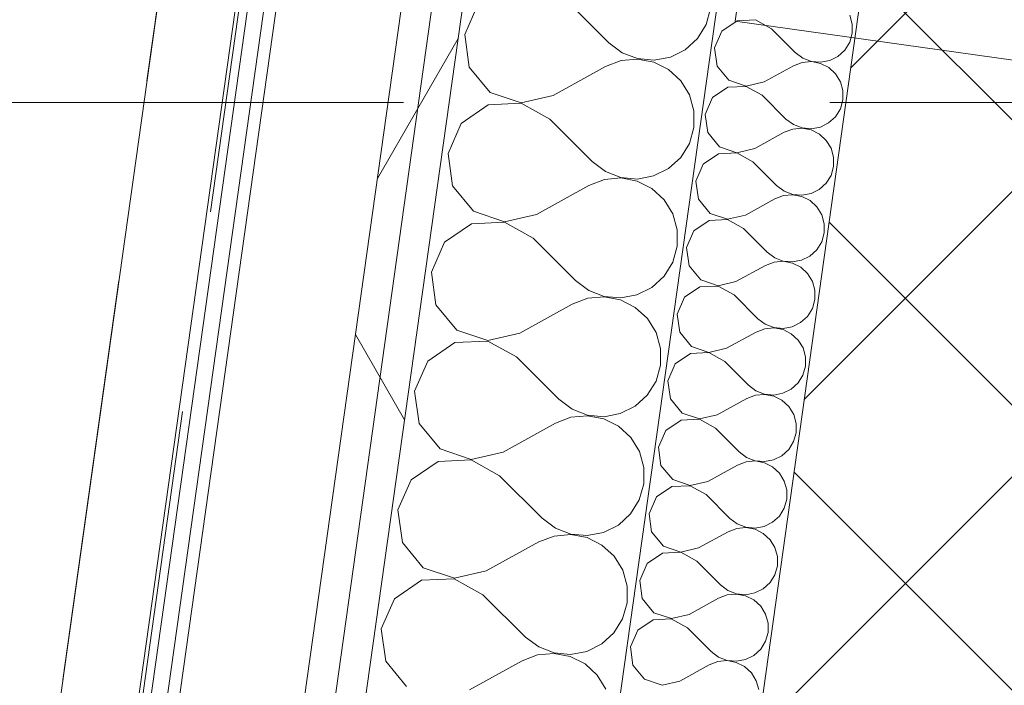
# Model space of a CAD drawing. Header units: millimetres. Extents: x 74467 to 235410, y -65 to 114857.
# Tile 67 of 256: x 84201 to 84690, y 95197 to 95527. Entities that reach past the tile are written whole.
import ezdxf
from ezdxf.enums import TextEntityAlignment as Align

# ---------------------------------------------------------------- set-up
doc = ezdxf.new("R2010")
doc.units = ezdxf.units.MM
doc.header["$MEASUREMENT"] = 0
for name, pattern in [('Katkend topelt', [1093.611073, 529.166651, -211.666656, 141.111112, -211.666656]), ('Katkend varjatud', [300, 200, -100]), ('Wipeout_Contour', [1000, 0, -1000])]:
    doc.linetypes.add(name, pattern=pattern)
for name, color, linetype in [('00 Kunstikonkursi LÜ jaoks asendi 2D', 7, 'Continuous'), ('00 Teljed.AR', 7, 'Continuous'), ('1232 Välisseinad.AR', 7, 'Continuous'), ('1233 Postid.AR', 7, 'Continuous'), ('1235 Vahelaed.AR', 7, 'Continuous'), ('1245 Klaasfassaadid.AR', 7, 'Continuous'), ('1247 Lamellid.AR', 7, 'Continuous'), ('1248 Vihmaveerennid.AR', 7, 'Continuous'), ('1326 Seinapinnad.SA', 7, 'Continuous')]:
    doc.layers.add(name, color=color, linetype=linetype)
doc.styles.add('GENERATED_STYLE_3', font='txt')
doc.styles.add('GENERATED_STYLE_4', font='txt', dxfattribs={"width": 0.84})

# ---------------------------------------------------------------- blocks, each defined once
blk = doc.blocks.new('Slab_21_1', base_point=(85488.39, 103235.88))
at = {"layer": '1235 Vahelaed.AR', "color": 7, "linetype": 'Continuous', "lineweight": 13, "flags": 128}
blk.add_lwpolyline([(92532.74, 91133.4), (92269.1, 89251.85), (83692.47, 90457.21), (85488.39, 103235.88), (92952.61, 103235.88), (92952.61, 98575.89), (92952.61, 97085.9), (92952.61, 95885.86), (92742.64, 95885.88), (92742.64, 95485.88), (93142.61, 95485.88), (92577.56, 91453.23)], dxfattribs=at)
blk = doc.blocks.new('Beam_26_1', base_point=(83688.44, 92548.12))
at = {"color": 254, "linetype": 'Wipeout_Contour', "lineweight": 0, "ltscale": 508920.643524}
blk.add_wipeout([(83846.88, 92525.86), (84650.6, 98244.65), (84492.16, 98266.92), (83688.44, 92548.12)], dxfattribs=at).dxf.layer = '1247 Lamellid.AR'
at = {"layer": '1247 Lamellid.AR', "color": 7, "linetype": 'Continuous', "lineweight": 13, "flags": 128}
blk.add_lwpolyline([(83846.88, 92525.86), (84650.6, 98244.65)], dxfattribs=at)
blk = doc.blocks.new('Beam_49_1', base_point=(83688.44, 92548.12))
at = {"layer": '1247 Lamellid.AR', "color": 7, "linetype": 'Katkend varjatud', "lineweight": 13, "flags": 128}
blk.add_lwpolyline([(83846.88, 92525.86), (84650.6, 98244.65)], dxfattribs=at)
blk = doc.blocks.new('*X1314')
at = {"layer": '1232 Välisseinad.AR', "color": 252, "linetype": 'Continuous', "lineweight": 13, "true_color": 0x8c8d8c}
for p, q in [((84428.67, 95534.47), (84422.09, 95519.59)), ((84472.56, 95536.54), (84493.65, 95515.54)), ((84541.87, 95524.6), (84544.12, 95532.5)), ((84537.54, 95517.62), (84541.87, 95524.6)), ((84422.09, 95519.59), (84424.32, 95503.48)), ((84493.65, 95515.54), (84500.22, 95510.61)), ((84531.48, 95512.09), (84537.54, 95517.62)), ((84500.22, 95510.61), (84507.88, 95507.66)), ((84524.13, 95508.42), (84531.48, 95512.09)), ((84499.67, 95506.69), (84492, 95503.76)), ((84507.85, 95507.42), (84499.67, 95506.69)), ((84515.91, 95505.88), (84507.85, 95507.42)), ((84507.88, 95507.66), (84516.06, 95506.91)), ((84523.25, 95502.2), (84515.91, 95505.88)), ((84516.06, 95506.91), (84524.13, 95508.42)), ((84424.32, 95503.48), (84434.68, 95490.94)), ((84465.93, 95489.39), (84492, 95503.76)), ((84529.31, 95496.65), (84523.25, 95502.2)), ((84533.62, 95489.66), (84529.31, 95496.65)), ((84434.68, 95490.94), (84450.09, 95485.72)), ((84450.09, 95485.72), (84465.93, 95489.39)), ((84535.85, 95481.76), (84533.62, 95489.66)), ((84433.8, 95484.72), (84420.39, 95475.52)), ((84450.05, 95485.49), (84433.8, 95484.72)), ((84464.28, 95477.6), (84450.05, 95485.49)), ((84535.84, 95473.55), (84535.85, 95481.76)), ((84464.28, 95477.6), (84485.37, 95456.6)), ((84420.39, 95475.52), (84413.81, 95460.65)), ((84533.59, 95465.65), (84535.84, 95473.55)), ((84529.26, 95458.68), (84533.59, 95465.65)), ((84413.81, 95460.65), (84416.03, 95444.53)), ((84485.37, 95456.6), (84491.93, 95451.67)), ((84523.19, 95453.14), (84529.26, 95458.68)), ((84491.93, 95451.67), (84499.59, 95448.71)), ((84515.84, 95449.48), (84523.19, 95453.14)), ((84491.38, 95447.75), (84483.71, 95444.81)), ((84499.56, 95448.47), (84491.38, 95447.75)), ((84507.63, 95446.94), (84499.56, 95448.47)), ((84499.59, 95448.71), (84507.77, 95447.96)), ((84514.97, 95443.26), (84507.63, 95446.94)), ((84507.77, 95447.96), (84515.84, 95449.48)), ((84416.03, 95444.53), (84426.4, 95432)), ((84457.65, 95430.44), (84483.71, 95444.81)), ((84521.02, 95437.71), (84514.97, 95443.26)), ((84525.33, 95430.72), (84521.02, 95437.71)), ((84426.4, 95432), (84441.8, 95426.78)), ((84441.8, 95426.78), (84457.65, 95430.44)), ((84527.57, 95422.82), (84525.33, 95430.72)), ((84425.52, 95425.77), (84412.1, 95416.58)), ((84441.77, 95426.54), (84425.52, 95425.77)), ((84455.99, 95418.65), (84441.77, 95426.54)), ((84527.56, 95414.61), (84527.57, 95422.82)), ((84455.99, 95418.65), (84477.09, 95397.66)), ((84412.1, 95416.58), (84405.52, 95401.7)), ((84525.3, 95406.71), (84527.56, 95414.61)), ((84520.98, 95399.73), (84525.3, 95406.71)), ((84405.52, 95401.7), (84407.75, 95385.59)), ((84477.09, 95397.66), (84483.65, 95392.72)), ((84514.91, 95394.2), (84520.98, 95399.73)), ((84507.56, 95390.54), (84514.91, 95394.2)), ((84483.1, 95388.8), (84475.43, 95385.87)), ((84491.28, 95389.53), (84483.1, 95388.8)), ((84483.65, 95392.72), (84491.31, 95389.77)), ((84499.34, 95387.99), (84491.28, 95389.53)), ((84491.31, 95389.77), (84499.49, 95389.02)), ((84506.68, 95384.31), (84499.34, 95387.99)), ((84499.49, 95389.02), (84507.56, 95390.54)), ((84407.75, 95385.59), (84418.11, 95373.05)), ((84449.37, 95371.5), (84475.43, 95385.87)), ((84512.74, 95378.77), (84506.68, 95384.31)), ((84517.05, 95371.78), (84512.74, 95378.77)), ((84418.11, 95373.05), (84433.52, 95367.84)), ((84433.52, 95367.84), (84449.37, 95371.5)), ((84519.28, 95363.87), (84517.05, 95371.78)), ((84417.24, 95366.83), (84403.82, 95357.63)), ((84433.48, 95367.6), (84417.24, 95366.83)), ((84447.71, 95359.71), (84433.48, 95367.6)), ((84519.27, 95355.66), (84519.28, 95363.87)), ((84447.71, 95359.71), (84468.8, 95338.71)), ((84403.82, 95357.63), (84397.24, 95342.76)), ((84517.02, 95347.77), (84519.27, 95355.66)), ((84512.69, 95340.79), (84517.02, 95347.77)), ((84397.24, 95342.76), (84399.46, 95326.64)), ((84506.62, 95335.25), (84512.69, 95340.79)), ((84468.8, 95338.71), (84475.36, 95333.78)), ((84499.27, 95331.59), (84506.62, 95335.25)), ((84474.81, 95329.86), (84467.14, 95326.92)), ((84482.99, 95330.58), (84474.81, 95329.86)), ((84475.36, 95333.78), (84483.03, 95330.82)), ((84491.06, 95329.05), (84482.99, 95330.58)), ((84483.03, 95330.82), (84491.2, 95330.08)), ((84491.2, 95330.08), (84499.27, 95331.59)), ((84399.46, 95326.64), (84409.83, 95314.11)), ((84441.08, 95312.55), (84467.14, 95326.92)), ((84498.4, 95325.37), (84491.06, 95329.05)), ((84504.45, 95319.82), (84498.4, 95325.37)), ((84508.76, 95312.83), (84504.45, 95319.82)), ((84409.83, 95314.11), (84425.23, 95308.89)), ((84425.23, 95308.89), (84441.08, 95312.55)), ((84511, 95304.93), (84508.76, 95312.83)), ((84408.95, 95307.88), (84395.53, 95298.69)), ((84425.2, 95308.65), (84408.95, 95307.88)), ((84439.42, 95300.76), (84425.2, 95308.65)), ((84510.99, 95296.72), (84511, 95304.93)), ((84439.42, 95300.76), (84460.52, 95279.77)), ((84395.53, 95298.69), (84388.96, 95283.81)), ((84508.73, 95288.82), (84510.99, 95296.72)), ((84504.41, 95281.84), (84508.73, 95288.82)), ((84388.96, 95283.81), (84391.18, 95267.7)), ((84498.34, 95276.31), (84504.41, 95281.84)), ((84460.52, 95279.77), (84467.08, 95274.83)), ((84490.99, 95272.65), (84498.34, 95276.31)), ((84466.53, 95270.91), (84458.86, 95267.98)), ((84474.71, 95271.64), (84466.53, 95270.91)), ((84467.08, 95274.83), (84474.74, 95271.88)), ((84482.78, 95270.1), (84474.71, 95271.64)), ((84474.74, 95271.88), (84482.92, 95271.13)), ((84482.92, 95271.13), (84490.99, 95272.65)), ((84391.18, 95267.7), (84401.54, 95255.16)), ((84432.8, 95253.61), (84458.86, 95267.98)), ((84490.12, 95266.42), (84482.78, 95270.1)), ((84496.17, 95260.88), (84490.12, 95266.42)), ((84500.48, 95253.89), (84496.17, 95260.88)), ((84401.54, 95255.16), (84416.95, 95249.95)), ((84416.95, 95249.95), (84432.8, 95253.61)), ((84502.71, 95245.98), (84500.48, 95253.89)), ((84400.67, 95248.94), (84387.25, 95239.74)), ((84416.92, 95249.71), (84400.67, 95248.94)), ((84431.14, 95241.82), (84416.92, 95249.71)), ((84431.14, 95241.82), (84452.23, 95220.82)), ((84502.7, 95237.77), (84502.71, 95245.98)), ((84387.25, 95239.74), (84380.67, 95224.87)), ((84500.45, 95229.88), (84502.7, 95237.77)), ((84496.12, 95222.9), (84500.45, 95229.88)), ((84380.67, 95224.87), (84382.9, 95208.76)), ((84490.06, 95217.36), (84496.12, 95222.9)), ((84452.23, 95220.82), (84458.8, 95215.89)), ((84482.71, 95213.7), (84490.06, 95217.36)), ((84458.25, 95211.97), (84450.58, 95209.03)), ((84466.42, 95212.7), (84458.25, 95211.97)), ((84458.8, 95215.89), (84466.46, 95212.93)), ((84474.49, 95211.16), (84466.42, 95212.7)), ((84466.46, 95212.93), (84474.64, 95212.19)), ((84474.64, 95212.19), (84482.71, 95213.7)), ((84382.9, 95208.76), (84393.26, 95196.22)), ((84424.51, 95194.66), (84450.58, 95209.03)), ((84481.83, 95207.48), (84474.49, 95211.16)), ((84487.89, 95201.93), (84481.83, 95207.48)), ((84492.19, 95194.94), (84487.89, 95201.93))]:
    blk.add_line(p, q, dxfattribs=at)
blk = doc.blocks.new('*X1315')
at = {"layer": '1232 Välisseinad.AR', "color": 252, "linetype": 'Continuous', "lineweight": 13, "true_color": 0x8c8d8c}
for p, q in [((84557.27, 95526.47), (84549.75, 95521.32)), ((84566.37, 95526.9), (84557.27, 95526.47)), ((84574.33, 95522.48), (84566.37, 95526.9)), ((84614.41, 95524.81), (84613.16, 95529.24)), ((84614.41, 95520.21), (84614.41, 95524.81)), ((84549.75, 95521.32), (84546.07, 95512.99)), ((84574.33, 95522.48), (84586.14, 95510.72)), ((84613.15, 95515.79), (84614.41, 95520.21)), ((84610.72, 95511.88), (84613.15, 95515.79)), ((84546.07, 95512.99), (84547.32, 95503.96)), ((84586.14, 95510.72), (84589.82, 95507.96)), ((84607.32, 95508.78), (84610.72, 95511.88)), ((84589.51, 95505.76), (84585.22, 95504.12)), ((84594.09, 95506.17), (84589.51, 95505.76)), ((84589.82, 95507.96), (84594.11, 95506.3)), ((84598.61, 95505.31), (84594.09, 95506.17)), ((84594.11, 95506.3), (84598.69, 95505.88)), ((84602.72, 95503.25), (84598.61, 95505.31)), ((84598.69, 95505.88), (84603.21, 95506.73)), ((84603.21, 95506.73), (84607.32, 95508.78)), ((84547.32, 95503.96), (84553.12, 95496.94)), ((84570.62, 95496.07), (84585.22, 95504.12)), ((84606.11, 95500.14), (84602.72, 95503.25)), ((84553.12, 95496.94), (84561.75, 95494.02)), ((84561.75, 95494.02), (84570.62, 95496.07)), ((84608.52, 95496.23), (84606.11, 95500.14)), ((84609.77, 95491.8), (84608.52, 95496.23)), ((84552.63, 95493.46), (84545.12, 95488.31)), ((84561.73, 95493.89), (84552.63, 95493.46)), ((84569.69, 95489.47), (84561.73, 95493.89)), ((84609.77, 95487.2), (84609.77, 95491.8)), ((84545.12, 95488.31), (84541.43, 95479.98)), ((84569.69, 95489.47), (84581.51, 95477.71)), ((84608.51, 95482.78), (84609.77, 95487.2)), ((84606.08, 95478.87), (84608.51, 95482.78)), ((84541.43, 95479.98), (84542.68, 95470.95)), ((84581.51, 95477.71), (84585.18, 95474.95)), ((84602.69, 95475.78), (84606.08, 95478.87)), ((84542.68, 95470.95), (84548.48, 95463.93)), ((84565.98, 95463.06), (84580.58, 95471.11)), ((84584.87, 95472.75), (84580.58, 95471.11)), ((84589.45, 95473.16), (84584.87, 95472.75)), ((84585.18, 95474.95), (84589.47, 95473.29)), ((84593.97, 95472.3), (84589.45, 95473.16)), ((84589.47, 95473.29), (84594.05, 95472.88)), ((84598.08, 95470.24), (84593.97, 95472.3)), ((84594.05, 95472.88), (84598.57, 95473.72)), ((84598.57, 95473.72), (84602.69, 95475.78)), ((84601.47, 95467.13), (84598.08, 95470.24)), ((84603.88, 95463.22), (84601.47, 95467.13)), ((84548.48, 95463.93), (84557.11, 95461.01)), ((84557.11, 95461.01), (84565.98, 95463.06)), ((84605.13, 95458.79), (84603.88, 95463.22)), ((84547.99, 95460.45), (84540.48, 95455.3)), ((84557.09, 95460.88), (84547.99, 95460.45)), ((84565.05, 95456.46), (84557.09, 95460.88)), ((84565.05, 95456.46), (84576.87, 95444.7)), ((84605.13, 95454.2), (84605.13, 95458.79)), ((84540.48, 95455.3), (84536.79, 95446.97)), ((84603.87, 95449.77), (84605.13, 95454.2)), ((84536.79, 95446.97), (84538.04, 95437.95)), ((84601.44, 95445.86), (84603.87, 95449.77)), ((84576.87, 95444.7), (84580.54, 95441.94)), ((84580.54, 95441.94), (84584.83, 95440.29)), ((84593.93, 95440.72), (84598.05, 95442.77)), ((84598.05, 95442.77), (84601.44, 95445.86)), ((84538.04, 95437.95), (84543.84, 95430.92)), ((84561.34, 95430.05), (84575.94, 95438.1)), ((84580.23, 95439.74), (84575.94, 95438.1)), ((84584.81, 95440.15), (84580.23, 95439.74)), ((84589.33, 95439.29), (84584.81, 95440.15)), ((84584.83, 95440.29), (84589.41, 95439.87)), ((84593.44, 95437.23), (84589.33, 95439.29)), ((84589.41, 95439.87), (84593.93, 95440.72)), ((84596.83, 95434.12), (84593.44, 95437.23)), ((84599.24, 95430.21), (84596.83, 95434.12)), ((84543.35, 95427.44), (84535.84, 95422.29)), ((84552.45, 95427.87), (84543.35, 95427.44)), ((84543.84, 95430.92), (84552.47, 95428)), ((84560.42, 95423.45), (84552.45, 95427.87)), ((84552.47, 95428), (84561.34, 95430.05)), ((84600.5, 95425.78), (84599.24, 95430.21)), ((84535.84, 95422.29), (84532.15, 95413.96)), ((84560.42, 95423.45), (84572.23, 95411.69)), ((84600.49, 95421.19), (84600.5, 95425.78)), ((84599.23, 95416.76), (84600.49, 95421.19)), ((84532.15, 95413.96), (84533.4, 95404.94)), ((84593.41, 95409.76), (84596.81, 95412.86)), ((84596.81, 95412.86), (84599.23, 95416.76)), ((84572.23, 95411.69), (84575.9, 95408.93)), ((84575.9, 95408.93), (84580.19, 95407.28)), ((84584.77, 95406.86), (84589.29, 95407.71)), ((84589.29, 95407.71), (84593.41, 95409.76)), ((84533.4, 95404.94), (84539.2, 95397.92)), ((84556.7, 95397.05), (84571.3, 95405.09)), ((84575.59, 95406.74), (84571.3, 95405.09)), ((84580.17, 95407.14), (84575.59, 95406.74)), ((84584.69, 95406.28), (84580.17, 95407.14)), ((84580.19, 95407.28), (84584.77, 95406.86)), ((84588.8, 95404.22), (84584.69, 95406.28)), ((84592.19, 95401.12), (84588.8, 95404.22)), ((84539.2, 95397.92), (84547.83, 95394.99)), ((84594.61, 95397.2), (84592.19, 95401.12)), ((84538.71, 95394.43), (84531.2, 95389.28)), ((84547.81, 95394.86), (84538.71, 95394.43)), ((84555.78, 95390.44), (84547.81, 95394.86)), ((84547.83, 95394.99), (84556.7, 95397.05)), ((84595.86, 95392.78), (84594.61, 95397.2)), ((84595.85, 95388.18), (84595.86, 95392.78)), ((84531.2, 95389.28), (84527.51, 95380.95)), ((84555.78, 95390.44), (84567.59, 95378.69)), ((84594.59, 95383.76), (84595.85, 95388.18)), ((84592.17, 95379.85), (84594.59, 95383.76)), ((84527.51, 95380.95), (84528.76, 95371.93)), ((84567.59, 95378.69), (84571.26, 95375.92)), ((84588.77, 95376.75), (84592.17, 95379.85)), ((84570.96, 95373.73), (84566.66, 95372.08)), ((84575.54, 95374.13), (84570.96, 95373.73)), ((84571.26, 95375.92), (84575.55, 95374.27)), ((84580.05, 95373.27), (84575.54, 95374.13)), ((84575.55, 95374.27), (84580.13, 95373.85)), ((84584.16, 95371.21), (84580.05, 95373.27)), ((84580.13, 95373.85), (84584.65, 95374.7)), ((84584.65, 95374.7), (84588.77, 95376.75)), ((84528.76, 95371.93), (84534.56, 95364.91)), ((84552.07, 95364.04), (84566.66, 95372.08)), ((84587.55, 95368.11), (84584.16, 95371.21)), ((84534.56, 95364.91), (84543.19, 95361.99)), ((84543.19, 95361.99), (84552.07, 95364.04)), ((84589.97, 95364.19), (84587.55, 95368.11)), ((84591.22, 95359.77), (84589.97, 95364.19)), ((84534.07, 95361.42), (84526.56, 95356.27)), ((84543.17, 95361.85), (84534.07, 95361.42)), ((84551.14, 95357.43), (84543.17, 95361.85)), ((84591.21, 95355.17), (84591.22, 95359.77)), ((84526.56, 95356.27), (84522.87, 95347.94)), ((84551.14, 95357.43), (84562.95, 95345.68)), ((84589.95, 95350.75), (84591.21, 95355.17)), ((84587.53, 95346.84), (84589.95, 95350.75)), ((84522.87, 95347.94), (84524.12, 95338.92)), ((84562.95, 95345.68), (84566.62, 95342.91)), ((84584.13, 95343.74), (84587.53, 95346.84)), ((84547.43, 95331.03), (84562.02, 95339.07)), ((84566.32, 95340.72), (84562.02, 95339.07)), ((84570.9, 95341.13), (84566.32, 95340.72)), ((84566.62, 95342.91), (84570.92, 95341.26)), ((84575.41, 95340.27), (84570.9, 95341.13)), ((84570.92, 95341.26), (84575.49, 95340.84)), ((84579.52, 95338.2), (84575.41, 95340.27)), ((84575.49, 95340.84), (84580.01, 95341.69)), ((84580.01, 95341.69), (84584.13, 95343.74)), ((84524.12, 95338.92), (84529.92, 95331.9)), ((84582.91, 95335.1), (84579.52, 95338.2)), ((84585.33, 95331.18), (84582.91, 95335.1)), ((84529.92, 95331.9), (84538.55, 95328.98)), ((84538.55, 95328.98), (84547.43, 95331.03)), ((84586.58, 95326.76), (84585.33, 95331.18)), ((84529.43, 95328.41), (84521.92, 95323.26)), ((84538.53, 95328.84), (84529.43, 95328.41)), ((84546.5, 95324.43), (84538.53, 95328.84)), ((84546.5, 95324.43), (84558.31, 95312.67)), ((84586.57, 95322.16), (84586.58, 95326.76)), ((84521.92, 95323.26), (84518.24, 95314.93)), ((84585.31, 95317.74), (84586.57, 95322.16)), ((84518.24, 95314.93), (84519.48, 95305.91)), ((84582.89, 95313.83), (84585.31, 95317.74)), ((84558.31, 95312.67), (84561.99, 95309.9)), ((84561.99, 95309.9), (84566.28, 95308.25)), ((84575.37, 95308.68), (84579.49, 95310.73)), ((84579.49, 95310.73), (84582.89, 95313.83)), ((84519.48, 95305.91), (84525.28, 95298.89)), ((84542.79, 95298.02), (84557.38, 95306.07)), ((84561.68, 95307.71), (84557.38, 95306.07)), ((84566.26, 95308.12), (84561.68, 95307.71)), ((84570.77, 95307.26), (84566.26, 95308.12)), ((84566.28, 95308.25), (84570.86, 95307.83)), ((84574.88, 95305.2), (84570.77, 95307.26)), ((84570.86, 95307.83), (84575.37, 95308.68)), ((84578.28, 95302.09), (84574.88, 95305.2)), ((84580.69, 95298.17), (84578.28, 95302.09)), ((84524.79, 95295.4), (84517.28, 95290.26)), ((84533.89, 95295.83), (84524.79, 95295.4)), ((84525.28, 95298.89), (84533.91, 95295.97)), ((84541.86, 95291.42), (84533.89, 95295.83)), ((84533.91, 95295.97), (84542.79, 95298.02)), ((84581.94, 95293.75), (84580.69, 95298.17)), ((84517.28, 95290.26), (84513.6, 95281.92)), ((84541.86, 95291.42), (84553.67, 95279.66)), ((84581.93, 95289.15), (84581.94, 95293.75)), ((84580.67, 95284.73), (84581.93, 95289.15)), ((84513.6, 95281.92), (84514.84, 95272.9)), ((84574.85, 95277.72), (84578.25, 95280.82)), ((84578.25, 95280.82), (84580.67, 95284.73)), ((84553.67, 95279.66), (84557.35, 95276.89)), ((84557.35, 95276.89), (84561.64, 95275.24)), ((84566.22, 95274.82), (84570.74, 95275.67)), ((84570.74, 95275.67), (84574.85, 95277.72)), ((84514.84, 95272.9), (84520.65, 95265.88)), ((84538.15, 95265.01), (84552.74, 95273.06)), ((84557.04, 95274.7), (84552.74, 95273.06)), ((84561.62, 95275.11), (84557.04, 95274.7)), ((84566.14, 95274.25), (84561.62, 95275.11)), ((84561.64, 95275.24), (84566.22, 95274.82)), ((84570.25, 95272.19), (84566.14, 95274.25)), ((84573.64, 95269.08), (84570.25, 95272.19)), ((84520.65, 95265.88), (84529.27, 95262.96)), ((84576.05, 95265.17), (84573.64, 95269.08)), ((84520.16, 95262.4), (84512.64, 95257.25)), ((84529.25, 95262.83), (84520.16, 95262.4)), ((84537.22, 95258.41), (84529.25, 95262.83)), ((84529.27, 95262.96), (84538.15, 95265.01)), ((84577.3, 95260.74), (84576.05, 95265.17)), ((84512.64, 95257.25), (84508.96, 95248.92)), ((84537.22, 95258.41), (84549.03, 95246.65)), ((84576.03, 95251.72), (84577.29, 95256.14)), ((84577.29, 95256.14), (84577.3, 95260.74)), ((84573.61, 95247.81), (84576.03, 95251.72)), ((84508.96, 95248.92), (84510.2, 95239.89)), ((84549.03, 95246.65), (84552.71, 95243.89)), ((84570.21, 95244.71), (84573.61, 95247.81)), ((84552.4, 95241.69), (84548.1, 95240.05)), ((84556.98, 95242.1), (84552.4, 95241.69)), ((84552.71, 95243.89), (84557, 95242.23)), ((84561.5, 95241.24), (84556.98, 95242.1)), ((84557, 95242.23), (84561.58, 95241.81)), ((84561.58, 95241.81), (84566.1, 95242.66)), ((84566.1, 95242.66), (84570.21, 95244.71)), ((84510.2, 95239.89), (84516.01, 95232.87)), ((84533.51, 95232), (84548.1, 95240.05)), ((84565.61, 95239.18), (84561.5, 95241.24)), ((84569, 95236.07), (84565.61, 95239.18)), ((84516.01, 95232.87), (84524.63, 95229.95)), ((84524.63, 95229.95), (84533.51, 95232)), ((84571.41, 95232.16), (84569, 95236.07)), ((84572.66, 95227.73), (84571.41, 95232.16)), ((84515.52, 95229.39), (84508, 95224.24)), ((84524.61, 95229.82), (84515.52, 95229.39)), ((84532.58, 95225.4), (84524.61, 95229.82)), ((84572.66, 95223.13), (84572.66, 95227.73)), ((84508, 95224.24), (84504.32, 95215.91)), ((84532.58, 95225.4), (84544.39, 95213.64)), ((84571.39, 95218.71), (84572.66, 95223.13)), ((84568.97, 95214.8), (84571.39, 95218.71)), ((84504.32, 95215.91), (84505.56, 95206.88)), ((84544.39, 95213.64), (84548.07, 95210.88)), ((84565.57, 95211.7), (84568.97, 95214.8)), ((84547.76, 95208.68), (84543.46, 95207.04)), ((84552.34, 95209.09), (84547.76, 95208.68)), ((84548.07, 95210.88), (84552.36, 95209.22)), ((84556.86, 95208.23), (84552.34, 95209.09)), ((84552.36, 95209.22), (84556.94, 95208.8)), ((84560.97, 95206.17), (84556.86, 95208.23)), ((84556.94, 95208.8), (84561.46, 95209.65)), ((84561.46, 95209.65), (84565.57, 95211.7)), ((84505.56, 95206.88), (84511.37, 95199.86)), ((84528.87, 95198.99), (84543.46, 95207.04)), ((84564.36, 95203.06), (84560.97, 95206.17)), ((84566.77, 95199.15), (84564.36, 95203.06)), ((84511.37, 95199.86), (84519.99, 95196.94)), ((84519.99, 95196.94), (84528.87, 95198.99)), ((84568.02, 95194.72), (84566.77, 95199.15))]:
    blk.add_line(p, q, dxfattribs=at)
blk = doc.blocks.new('Wall_351_1', base_point=(84675.78, 94938.98))
at = {"layer": '1232 Välisseinad.AR', "linetype": 'Continuous', "lineweight": 13, "true_color": 0x8c8d8c}
h = blk.add_hatch(dxfattribs=at)
h.set_pattern_fill('Insulatsioon_vill_0001', color=252, style=0, pattern_type=2)
h.set_pattern_definition([(60, (0, 0), (-129.90381, 75), []), (120, (0, 0), (129.90381, 75), [])])
h.paths.add_polyline_path([(84535.62, 96564.3), (84314.33, 94989.78), (84344.04, 94985.6), (84565.32, 96560.13)])
at = {"layer": '1232 Välisseinad.AR', "linetype": 'Continuous', "lineweight": 13, "true_color": 0x50504f}
h = blk.add_hatch(dxfattribs=at)
h.set_pattern_fill('Plokk_õõnesbetoon_0001', color=251, style=0, pattern_type=2)
h.set_pattern_definition([(45, (0, 0), (-70.71068, 70.71068), []), (135, (0, 0), (70.71068, 70.71068), [])])
h.paths.add_polyline_path([(84758.43, 96532.99), (84537.14, 94958.46), (84675.78, 94938.98), (84897.06, 96513.51)])
at = {"layer": '1232 Välisseinad.AR', "color": 7, "linetype": 'Continuous', "lineweight": 13}
for p, q in [((84565.32, 96560.13), (84344.04, 94985.6)), ((84689.11, 96542.73), (84467.82, 94968.21)), ((84758.43, 96532.99), (84537.14, 94958.46))]:
    blk.add_line(p, q, dxfattribs=at)
at = {"layer": '1232 Välisseinad.AR', "color": 7, "linetype": 'Continuous', "lineweight": 13, "flags": 128}
blk.add_lwpolyline([(84535.62, 96564.3), (84314.33, 94989.78)], dxfattribs=at)
at = {"layer": '1232 Välisseinad.AR', "color": 7, "lineweight": 15}
for name in ['*X1314', '*X1315']:
    blk.add_blockref(name, (0, 0), dxfattribs=at)
blk = doc.blocks.new('Wall_466_1', base_point=(84734.93, 95359.84))
at = {"layer": '1326 Seinapinnad.SA', "linetype": 'Continuous', "lineweight": 0, "true_color": 0xfefefe}
for points in [[(84675.78, 94938.98), (84685.68, 94937.59), (84743.44, 95348.55), (84733.54, 95349.94)], [(84674.39, 94929.08), (84684.29, 94927.69), (84675.78, 94938.98)], [(84685.68, 94937.59), (84675.78, 94938.98), (84684.29, 94927.69)]]:
    blk.add_hatch(color=7, dxfattribs=at).paths.add_polyline_path(points)
at = {"layer": '1326 Seinapinnad.SA', "color": 7, "linetype": 'Continuous', "lineweight": 15, "flags": 128}
for points in [[(84733.54, 95349.94), (84675.78, 94938.98)], [(84684.29, 94927.69), (84743.44, 95348.55)], [(84684.29, 94927.69), (84674.39, 94929.08)]]:
    blk.add_lwpolyline(points, dxfattribs=at)
blk = doc.blocks.new('Column_56_1', base_point=(84782.25, 95696.53))
at = {"layer": '1233 Postid.AR', "linetype": 'Continuous', "lineweight": 13, "true_color": 0x8c8d8c}
h = blk.add_hatch(dxfattribs=at)
h.set_pattern_fill('Betoon_0001', color=252, style=0, pattern_type=2)
h.set_pattern_definition([(0, (0, 0), (0, 623.5383), [60, -300]), (0, (180, 311.8), (0, 623.5383), [60, -300]), (60, (0, 0), (-540, 311.7692), [60, -300]), (60, (360, 0), (-540, 311.7692), [60, -300]), (120, (60, 0), (540, 311.7692), [60, -300]), (120, (420, 0), (540, 311.7692), [60, -300]), (0, (0, 60), (0, 120), [0, -120, 0, -180.00001]), (45, (60, 60), (-84.85282, 84.85282), [0, -90, 0, -150.00001])])
h.paths.add_polyline_path([(84556.36, 95526.32), (84952.47, 95470.65), (85008.14, 95866.75), (84612.03, 95922.42)])
at = {"layer": '1233 Postid.AR', "color": 7, "linetype": 'Continuous', "lineweight": 15, "flags": 128}
blk.add_lwpolyline([(84556.36, 95526.32), (84952.47, 95470.65), (85008.14, 95866.75), (84612.03, 95922.42)], close=True, dxfattribs=at)
blk = doc.blocks.new('Beam_101_1', base_point=(80955.79, 71665.2))
at = {"layer": '1248 Vihmaveerennid.AR', "color": 7, "linetype": 'Katkend varjatud', "lineweight": 13}
blk.add_line((80955.79, 71665.2), (85406.11, 103330.88), dxfattribs=at)
blk = doc.blocks.new('Curtain Wall_14_1')
at = {"layer": '1245 Klaasfassaadid.AR', "color": 7, "linetype": 'Continuous', "lineweight": 13, "flags": 128}
for points in [[(84229.45, 94971.41), (84344.27, 95788.38), (84350.21, 95787.55), (84235.39, 94970.58)], [(84235.39, 94970.58), (84350.21, 95787.55), (84358.13, 95786.44), (84243.31, 94969.46)], [(84243.31, 94969.46), (84358.13, 95786.44), (84364.07, 95785.6), (84249.25, 94968.63)]]:
    blk.add_lwpolyline(points, close=True, dxfattribs=at)
blk = doc.blocks.new('Standard grid marker_9')
at = {"layer": '00 Teljed.AR', "color": 252, "linetype": 'Katkend topelt', "lineweight": 13, "true_color": 0x8c8d8c}
blk.add_line((1000, 0), (63238.24, 0), dxfattribs=at)
at = {"layer": '00 Teljed.AR', "color": 252, "lineweight": 13, "true_color": 0x8c8d8c, "style": 'GENERATED_STYLE_3'}
for tag, p in [('AC_MarkerText_1_0', (-200, -191.43)), ('AC_MarkerText_1_1', (64438.24, -191.43))]:
    blk.add_attdef(tag, text='', height=200, rotation=180, dxfattribs=at).set_placement(p, align=Align.TOP_CENTER)

msp = doc.modelspace()

# ---------------------------------------------------------------- block references
at = {"layer": '1235 Vahelaed.AR', "color": 7, "linetype": 'Continuous', "lineweight": 13}
msp.add_blockref('Slab_21_1', (85488.39, 103235.88), dxfattribs=at)

# ---------------------------------------------------------------- next in the draw order: block references
at = {"layer": '1247 Lamellid.AR', "color": 7, "lineweight": 13}
msp.add_blockref('Beam_26_1', (83688.44, 92548.12), dxfattribs=at)

# ---------------------------------------------------------------- next in the draw order: block references
msp.add_blockref('Beam_49_1', (83688.44, 92548.12), dxfattribs=at)

# ---------------------------------------------------------------- next in the draw order: wipeouts: each hides what was drawn before it
at = {"color": 254, "linetype": 'Wipeout_Contour', "lineweight": 0, "ltscale": 2114394.831306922}
msp.add_wipeout([(85800.25, 114798.65), (85283.24, 113762.08), (81457.73, 105547.95), (79754.16, 98873.6), (74744.97, 58252.08), (78840.97, 57691.95), (79724.49, 63897.37), (78115.95, 65420.54), (79009.94, 71803.14), (79406.07, 71747.66), (79876.29, 75104.89), (81262.75, 74910.7), (81927.68, 79472.56), (80911.87, 79614.84), (81132.41, 81189.47), (82153.05, 81046.52), (85252.01, 103464.94), (90613.76, 114702.21)], dxfattribs=at).dxf.layer = '00 Kunstikonkursi LÜ jaoks asendi 2D'

# ---------------------------------------------------------------- next in the draw order: block references
at = {"layer": '1232 Välisseinad.AR', "color": 7, "lineweight": 15}
msp.add_blockref('Wall_351_1', (84675.78, 94938.98), dxfattribs=at)
at = {"layer": '1233 Postid.AR', "color": 7, "lineweight": 15}
msp.add_blockref('Column_56_1', (84782.25, 95696.53), dxfattribs=at)
at = {"layer": '1248 Vihmaveerennid.AR', "color": 7, "lineweight": 13}
msp.add_blockref('Beam_101_1', (80955.79, 71665.2), dxfattribs=at)
at = {"layer": '1326 Seinapinnad.SA', "color": 7, "lineweight": 15}
msp.add_blockref('Wall_466_1', (84734.93, 95359.84), dxfattribs=at)

# ---------------------------------------------------------------- next in the draw order: block references
at = {"layer": '1245 Klaasfassaadid.AR', "linetype": 'Continuous', "lineweight": 0}
msp.add_blockref('Curtain Wall_14_1', (0, 0), dxfattribs=at)

# ---------------------------------------------------------------- next in the draw order: block references
at = {"layer": '00 Teljed.AR', "color": 7, "linetype": 'Continuous', "lineweight": 13, "zscale": 1000, "rotation": 180}
msp.add_blockref('Standard grid marker_9', (144446.65, 95485.88), dxfattribs=at)

# ---------------------------------------------------------------- next in the draw order: texts
at = {"layer": '1248 Vihmaveerennid.AR', "color": 7, "linetype": 'Continuous', "lineweight": 13, "insert": (83953.36, 95656.72), "char_height": 100, "attachment_point": 2, "rotation": 82, "style": 'GENERATED_STYLE_4'}
msp.add_mtext('\\A1;{\\pqc;\\fArial|b0|i0|c0|p34;5 mm/m}', dxfattribs=at)

doc.saveas('drawing.dxf')
